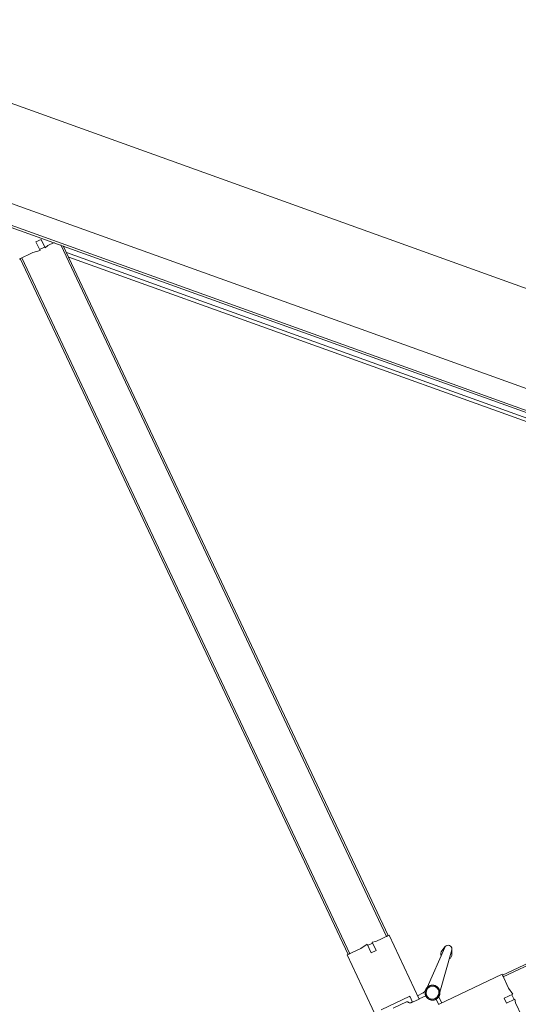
# Model space of a CAD drawing. Header units: inches. Extents: x 424 to 2043, y -237 to 445.
# Tile 10 of 256: x 533.173 to 533.71, y -89.685 to -88.624. Entities that reach past the tile are written whole.
import ezdxf

# ---------------------------------------------------------------- set-up
doc = ezdxf.new("R2010")
doc.units = ezdxf.units.IN
doc.header["$MEASUREMENT"] = 0
doc.layers.add('A-DOOR', color=31, linetype='Continuous', lineweight=9)

# ---------------------------------------------------------------- blocks, each defined once
blk = doc.blocks.new('5-panel_Bi-fold_external_door_10806 - Type 1-239811-زیرزمین')
at = {"layer": 'A-DOOR'}
for p, q in [((-1.4768, 0.6412), (-1.5305, 0.6949)), ((-1.5312, 0.6843), (-1.5553, 0.6603)), ((-1.5429, 0.6784), (-1.554, 0.6673)), ((-1.641, 0.6043), (-1.5873, 0.6581)), ((-1.5821, 0.6525), (-1.5875, 0.6579)), ((-1.5657, 0.6594), (-1.5713, 0.6539)), ((-1.5602, 0.6653), (-1.5659, 0.6596)), ((-1.5659, 0.6596), (-1.5121, 0.6058)), ((-1.5553, 0.6603), (-1.5602, 0.6653)), ((-1.5586, 0.6665), (-1.56, 0.6651)), ((-1.5901, 0.6552), (-1.5858, 0.651)), ((-1.5706, 0.6531), (-1.5708, 0.6533)), ((-1.5706, 0.6531), (-1.5708, 0.6533)), ((-1.5706, 0.6531), (-1.5708, 0.6533)), ((-1.5706, 0.6531), (-1.5708, 0.6533)), ((-1.5706, 0.6531), (-1.5708, 0.6533)), ((-1.5706, 0.6531), (-1.5708, 0.6533)), ((-1.5706, 0.6531), (-1.5708, 0.6533)), ((-1.5706, 0.6531), (-1.5708, 0.6533)), ((-1.5706, 0.6531), (-1.5708, 0.6533)), ((-1.5673, 0.6525), (-1.5631, 0.6568)), ((-1.6764, 0.6397), (-1.6652, 0.6285)), ((-1.5844, 0.645), (-1.5811, 0.598)), ((-1.5731, 0.598), (-1.5698, 0.645)), ((-1.4883, 0.6297), (-1.4768, 0.6412)), ((-1.4789, 0.6391), (-1.4775, 0.6405)), ((-1.4789, 0.6391), (-0.8926, 0.0527)), ((-1.4775, 0.6405), (-0.8912, 0.0542)), ((-1.6652, 0.6285), (-1.6632, 0.625)), ((-1.6632, 0.625), (-1.6561, 0.6321)), ((-1.6518, 0.6279), (-1.6592, 0.6205)), ((-1.6561, 0.6321), (-1.6518, 0.6279)), ((-1.5045, 0.6262), (-1.5003, 0.6304)), ((-1.4974, 0.6191), (-1.5045, 0.6262)), ((-1.5003, 0.6304), (-1.493, 0.6231)), ((-1.493, 0.6231), (-1.4883, 0.6297)), ((-1.6624, 0.6257), (-1.6582, 0.6215)), ((-1.6592, 0.6205), (-1.6526, 0.6159)), ((-1.6526, 0.6159), (-1.641, 0.6043)), ((-1.5121, 0.6058), (-1.501, 0.617)), ((-1.501, 0.617), (-1.4974, 0.6191)), ((-1.4982, 0.6198), (-1.4939, 0.6241)), ((-1.6432, 0.6065), (-2.2239, 0.0257)), ((-1.6417, 0.605), (-2.2211, 0.0257)), ((-1.6432, 0.6065), (-1.6417, 0.605)), ((-1.5114, 0.6066), (-1.51, 0.608)), ((-1.5114, 0.6066), (-0.9303, 0.0255)), ((-1.51, 0.608), (-0.9275, 0.0255)), ((-1.5827, 0.6023), (-1.5809, 0.597)), ((-1.5827, 0.6023), (-1.5811, 0.598)), ((-1.5809, 0.597), (-1.5827, 0.6023)), ((-1.5809, 0.597), (-1.581, 0.5974)), ((-1.5733, 0.597), (-1.5714, 0.6023)), ((-1.5714, 0.6023), (-1.5733, 0.597)), ((-1.5733, 0.597), (-1.5732, 0.5974)), ((-1.5714, 0.6023), (-1.5731, 0.598)), ((-0.8905, 0.0549), (-0.902, 0.0433)), ((-0.8912, 0.0542), (-0.8926, 0.0527)), ((-0.902, 0.0433), (-0.9086, 0.0387)), ((-0.94, 0.0351), (-2.2117, 0.0351)), ((-0.9126, 0.0342), (-0.9147, 0.0307)), ((-0.9055, 0.0271), (-0.9126, 0.0342)), ((-0.9076, 0.0377), (-0.9118, 0.0335)), ((-0.9086, 0.0387), (-0.9012, 0.0314)), ((2.581, 0.0259), (-2.331, 0.0259)), ((2.581, 0.0237), (-2.331, 0.0237)), ((-2.2157, 0.0311), (-0.936, 0.0311)), ((-0.9147, 0.0307), (-0.9199, 0.0255)), ((-0.9012, 0.0314), (-0.9055, 0.0271)), ((-2.331, 0.0016), (2.581, 0.0016)), ((-2.331, -0.1), (2.581, -0.1))]:
    blk.add_line(p, q, dxfattribs=at)
at = {"layer": 'A-DOOR', "flags": 128}
for points in [[(-1.5771, 0.6563), (-1.5774, 0.6563), (-1.5777, 0.6563), (-1.578, 0.6563), (-1.5784, 0.6562), (-1.5787, 0.6562), (-1.579, 0.6561), (-1.5793, 0.656), (-1.5796, 0.6559), (-1.5799, 0.6558), (-1.5802, 0.6557), (-1.5805, 0.6556), (-1.5808, 0.6554), (-1.5811, 0.6553), (-1.5813, 0.6551), (-1.5816, 0.6549), (-1.5819, 0.6548), (-1.5821, 0.6546), (-1.5824, 0.6544), (-1.5826, 0.6541), (-1.5828, 0.6539), (-1.583, 0.6537), (-1.5832, 0.6534), (-1.5834, 0.6532), (-1.5836, 0.6529), (-1.5838, 0.6527), (-1.584, 0.6524), (-1.5841, 0.6521), (-1.5843, 0.6518), (-1.5844, 0.6515), (-1.5845, 0.6512), (-1.5846, 0.6509), (-1.5847, 0.6506), (-1.5848, 0.6503), (-1.5849, 0.65), (-1.585, 0.6497), (-1.585, 0.6494), (-1.585, 0.6491), (-1.5851, 0.6487), (-1.5851, 0.6484), (-1.5851, 0.6481), (-1.5851, 0.6478), (-1.585, 0.6475), (-1.585, 0.6472), (-1.5849, 0.6468), (-1.5849, 0.6465), (-1.5848, 0.6462), (-1.5847, 0.6459), (-1.5846, 0.6456), (-1.5845, 0.6453), (-1.5844, 0.645), (-1.5842, 0.6447), (-1.5841, 0.6444), (-1.5839, 0.6442), (-1.5837, 0.6439), (-1.5836, 0.6436), (-1.5834, 0.6434), (-1.5832, 0.6431), (-1.5829, 0.6429), (-1.5827, 0.6427), (-1.5825, 0.6424), (-1.5822, 0.6422), (-1.582, 0.642), (-1.5817, 0.6418), (-1.5815, 0.6417), (-1.5812, 0.6415), (-1.5809, 0.6413), (-1.5806, 0.6412), (-1.5804, 0.641), (-1.5801, 0.6409), (-1.5798, 0.6408), (-1.5795, 0.6407), (-1.5792, 0.6406), (-1.5788, 0.6405), (-1.5785, 0.6405), (-1.5782, 0.6404), (-1.5779, 0.6404), (-1.5776, 0.6404), (-1.5773, 0.6403), (-1.5771, 0.6403)], [(-1.5845, 0.6512), (-1.5846, 0.6509), (-1.5847, 0.6506), (-1.5848, 0.6503), (-1.5849, 0.65), (-1.585, 0.6497), (-1.585, 0.6494), (-1.585, 0.6491), (-1.5851, 0.6487), (-1.5851, 0.6484), (-1.5851, 0.6481), (-1.5851, 0.6478), (-1.585, 0.6475), (-1.585, 0.6472), (-1.5849, 0.6468), (-1.5849, 0.6465), (-1.5848, 0.6462), (-1.5847, 0.6459), (-1.5846, 0.6456), (-1.5845, 0.6453)], [(-1.5845, 0.6512), (-1.5846, 0.6509), (-1.5847, 0.6506), (-1.5848, 0.6503), (-1.5849, 0.65), (-1.585, 0.6497), (-1.585, 0.6494), (-1.585, 0.6491), (-1.5851, 0.6487), (-1.5851, 0.6484), (-1.5851, 0.6481), (-1.5851, 0.6478), (-1.585, 0.6475), (-1.585, 0.6472), (-1.5849, 0.6468), (-1.5849, 0.6465), (-1.5848, 0.6462), (-1.5847, 0.6459), (-1.5846, 0.6456), (-1.5845, 0.6453)], [(-1.5845, 0.6512), (-1.5846, 0.6509), (-1.5847, 0.6506), (-1.5848, 0.6503), (-1.5849, 0.65), (-1.585, 0.6497), (-1.585, 0.6494), (-1.585, 0.6491), (-1.5851, 0.6487), (-1.5851, 0.6484), (-1.5851, 0.6481), (-1.5851, 0.6478), (-1.585, 0.6475), (-1.585, 0.6472), (-1.5849, 0.6468), (-1.5849, 0.6465), (-1.5848, 0.6462), (-1.5847, 0.6459), (-1.5846, 0.6456), (-1.5845, 0.6453)], [(-1.5845, 0.6512), (-1.5846, 0.6509), (-1.5847, 0.6506), (-1.5848, 0.6503), (-1.5849, 0.65), (-1.585, 0.6497), (-1.585, 0.6494), (-1.585, 0.6491), (-1.5851, 0.6487), (-1.5851, 0.6484), (-1.5851, 0.6481), (-1.5851, 0.6478), (-1.585, 0.6475), (-1.585, 0.6472), (-1.5849, 0.6468), (-1.5849, 0.6465), (-1.5848, 0.6462), (-1.5847, 0.6459), (-1.5846, 0.6456), (-1.5845, 0.6453)], [(-1.5845, 0.6512), (-1.5846, 0.6509), (-1.5847, 0.6506), (-1.5848, 0.6503), (-1.5849, 0.65), (-1.585, 0.6497), (-1.585, 0.6494), (-1.585, 0.6491), (-1.5851, 0.6487), (-1.5851, 0.6484), (-1.5851, 0.6481), (-1.5851, 0.6478), (-1.585, 0.6475), (-1.585, 0.6472), (-1.5849, 0.6468), (-1.5849, 0.6465), (-1.5848, 0.6462), (-1.5847, 0.6459), (-1.5846, 0.6456), (-1.5845, 0.6453)], [(-1.5845, 0.6512), (-1.5846, 0.6509), (-1.5847, 0.6506), (-1.5848, 0.6503), (-1.5849, 0.65), (-1.585, 0.6497), (-1.585, 0.6494), (-1.585, 0.6491), (-1.5851, 0.6487), (-1.5851, 0.6484), (-1.5851, 0.6481), (-1.5851, 0.6478), (-1.585, 0.6475), (-1.585, 0.6472), (-1.5849, 0.6468), (-1.5849, 0.6465), (-1.5848, 0.6462), (-1.5847, 0.6459), (-1.5846, 0.6456), (-1.5845, 0.6453), (-1.5844, 0.645), (-1.5842, 0.6447), (-1.5841, 0.6444), (-1.5839, 0.6442), (-1.5837, 0.6439), (-1.5836, 0.6436), (-1.5834, 0.6434), (-1.5832, 0.6431), (-1.5829, 0.6429), (-1.5827, 0.6427), (-1.5825, 0.6424), (-1.5822, 0.6422), (-1.582, 0.642), (-1.5817, 0.6418), (-1.5815, 0.6417), (-1.5812, 0.6415), (-1.5809, 0.6413), (-1.5806, 0.6412), (-1.5804, 0.641)], [(-1.5845, 0.6512), (-1.5846, 0.6509), (-1.5847, 0.6506), (-1.5848, 0.6503), (-1.5849, 0.65), (-1.585, 0.6497), (-1.585, 0.6494), (-1.585, 0.6491), (-1.5851, 0.6487), (-1.5851, 0.6484), (-1.5851, 0.6481), (-1.5851, 0.6478), (-1.585, 0.6475), (-1.585, 0.6472), (-1.5849, 0.6468), (-1.5849, 0.6465), (-1.5848, 0.6462), (-1.5847, 0.6459), (-1.5846, 0.6456), (-1.5845, 0.6453), (-1.5844, 0.645), (-1.5842, 0.6447), (-1.5841, 0.6444), (-1.5839, 0.6442), (-1.5837, 0.6439), (-1.5836, 0.6436), (-1.5834, 0.6434), (-1.5832, 0.6431), (-1.5829, 0.6429), (-1.5827, 0.6427), (-1.5825, 0.6424), (-1.5822, 0.6422), (-1.582, 0.642), (-1.5817, 0.6418), (-1.5815, 0.6417), (-1.5812, 0.6415), (-1.5809, 0.6413), (-1.5806, 0.6412), (-1.5804, 0.641)], [(-1.5845, 0.6512), (-1.5846, 0.6509), (-1.5847, 0.6506), (-1.5848, 0.6503), (-1.5849, 0.65), (-1.585, 0.6497), (-1.585, 0.6494), (-1.585, 0.6491), (-1.5851, 0.6487), (-1.5851, 0.6484), (-1.5851, 0.6481), (-1.5851, 0.6478), (-1.585, 0.6475), (-1.585, 0.6472), (-1.5849, 0.6468), (-1.5849, 0.6465), (-1.5848, 0.6462), (-1.5847, 0.6459), (-1.5846, 0.6456), (-1.5845, 0.6453), (-1.5844, 0.645), (-1.5842, 0.6447), (-1.5841, 0.6444), (-1.5839, 0.6442), (-1.5837, 0.6439), (-1.5836, 0.6436), (-1.5834, 0.6434), (-1.5832, 0.6431), (-1.5829, 0.6429), (-1.5827, 0.6427), (-1.5825, 0.6424), (-1.5822, 0.6422), (-1.582, 0.642), (-1.5817, 0.6418), (-1.5815, 0.6417), (-1.5812, 0.6415), (-1.5809, 0.6413), (-1.5806, 0.6412), (-1.5804, 0.641)], [(-1.5845, 0.6512), (-1.5846, 0.6509), (-1.5847, 0.6506), (-1.5848, 0.6503), (-1.5849, 0.65), (-1.585, 0.6497), (-1.585, 0.6494), (-1.585, 0.6491), (-1.5851, 0.6487), (-1.5851, 0.6484), (-1.5851, 0.6481), (-1.5851, 0.6478), (-1.585, 0.6475), (-1.585, 0.6472), (-1.5849, 0.6468), (-1.5849, 0.6465), (-1.5848, 0.6462), (-1.5847, 0.6459), (-1.5846, 0.6456), (-1.5845, 0.6453), (-1.5844, 0.645), (-1.5842, 0.6447), (-1.5841, 0.6444), (-1.5839, 0.6442), (-1.5837, 0.6439), (-1.5836, 0.6436), (-1.5834, 0.6434), (-1.5832, 0.6431), (-1.5829, 0.6429), (-1.5827, 0.6427), (-1.5825, 0.6424), (-1.5822, 0.6422), (-1.582, 0.642), (-1.5817, 0.6418), (-1.5815, 0.6417), (-1.5812, 0.6415), (-1.5809, 0.6413), (-1.5806, 0.6412), (-1.5804, 0.641)], [(-1.5845, 0.6512), (-1.5846, 0.6509), (-1.5847, 0.6506), (-1.5848, 0.6503), (-1.5849, 0.65), (-1.585, 0.6497), (-1.585, 0.6494), (-1.585, 0.6491), (-1.5851, 0.6487), (-1.5851, 0.6484), (-1.5851, 0.6481), (-1.5851, 0.6478), (-1.585, 0.6475), (-1.585, 0.6472), (-1.5849, 0.6468), (-1.5849, 0.6465), (-1.5848, 0.6462), (-1.5847, 0.6459), (-1.5846, 0.6456), (-1.5845, 0.6453)], [(-1.5845, 0.6512), (-1.5846, 0.6509), (-1.5847, 0.6506), (-1.5848, 0.6503), (-1.5849, 0.65), (-1.585, 0.6497), (-1.585, 0.6494), (-1.585, 0.6491), (-1.5851, 0.6487), (-1.5851, 0.6484), (-1.5851, 0.6481), (-1.5851, 0.6478), (-1.585, 0.6475), (-1.585, 0.6472), (-1.5849, 0.6468), (-1.5849, 0.6465), (-1.5848, 0.6462), (-1.5847, 0.6459), (-1.5846, 0.6456), (-1.5845, 0.6453)], [(-1.5845, 0.6512), (-1.5846, 0.6509), (-1.5847, 0.6506), (-1.5848, 0.6503), (-1.5849, 0.65), (-1.585, 0.6497), (-1.585, 0.6494), (-1.585, 0.6491), (-1.5851, 0.6487), (-1.5851, 0.6484), (-1.5851, 0.6481), (-1.5851, 0.6478), (-1.585, 0.6475), (-1.585, 0.6472), (-1.5849, 0.6468), (-1.5849, 0.6465), (-1.5848, 0.6462), (-1.5847, 0.6459), (-1.5846, 0.6456), (-1.5845, 0.6453)], [(-1.5845, 0.6512), (-1.5846, 0.6509), (-1.5847, 0.6506), (-1.5848, 0.6503), (-1.5849, 0.65), (-1.585, 0.6497), (-1.585, 0.6494), (-1.585, 0.6491), (-1.5851, 0.6487), (-1.5851, 0.6484), (-1.5851, 0.6481), (-1.5851, 0.6478), (-1.585, 0.6475), (-1.585, 0.6472), (-1.5849, 0.6468), (-1.5849, 0.6465), (-1.5848, 0.6462), (-1.5847, 0.6459), (-1.5846, 0.6456), (-1.5845, 0.6453)], [(-1.5774, 0.6563), (-1.5777, 0.6563), (-1.578, 0.6563), (-1.5784, 0.6562), (-1.5787, 0.6562), (-1.579, 0.6561), (-1.5793, 0.656), (-1.5796, 0.6559), (-1.5799, 0.6558), (-1.5802, 0.6557), (-1.5805, 0.6556), (-1.5808, 0.6554), (-1.5811, 0.6553), (-1.5813, 0.6551), (-1.5816, 0.6549), (-1.5819, 0.6548), (-1.5821, 0.6546), (-1.5824, 0.6544), (-1.5826, 0.6541), (-1.5828, 0.6539), (-1.583, 0.6537)], [(-1.5774, 0.6563), (-1.5777, 0.6563), (-1.578, 0.6563), (-1.5784, 0.6562), (-1.5787, 0.6562), (-1.579, 0.6561), (-1.5793, 0.656), (-1.5796, 0.6559), (-1.5799, 0.6558), (-1.5802, 0.6557), (-1.5805, 0.6556), (-1.5808, 0.6554), (-1.5811, 0.6553), (-1.5813, 0.6551), (-1.5816, 0.6549), (-1.5819, 0.6548), (-1.5821, 0.6546), (-1.5824, 0.6544), (-1.5826, 0.6541), (-1.5828, 0.6539), (-1.583, 0.6537)], [(-1.5774, 0.6563), (-1.5777, 0.6563), (-1.578, 0.6563), (-1.5784, 0.6562), (-1.5787, 0.6562), (-1.579, 0.6561), (-1.5793, 0.656), (-1.5796, 0.6559), (-1.5799, 0.6558), (-1.5802, 0.6557), (-1.5805, 0.6556), (-1.5808, 0.6554), (-1.5811, 0.6553), (-1.5813, 0.6551), (-1.5816, 0.6549), (-1.5819, 0.6548), (-1.5821, 0.6546), (-1.5824, 0.6544), (-1.5826, 0.6541), (-1.5828, 0.6539), (-1.583, 0.6537)], [(-1.5774, 0.6563), (-1.5777, 0.6563), (-1.578, 0.6563), (-1.5784, 0.6562), (-1.5787, 0.6562), (-1.579, 0.6561), (-1.5793, 0.656), (-1.5796, 0.6559), (-1.5799, 0.6558), (-1.5802, 0.6557), (-1.5805, 0.6556), (-1.5808, 0.6554), (-1.5811, 0.6553), (-1.5813, 0.6551), (-1.5816, 0.6549), (-1.5819, 0.6548), (-1.5821, 0.6546), (-1.5824, 0.6544), (-1.5826, 0.6541), (-1.5828, 0.6539), (-1.583, 0.6537)], [(-1.5774, 0.6563), (-1.5777, 0.6563), (-1.578, 0.6563), (-1.5784, 0.6562), (-1.5787, 0.6562), (-1.579, 0.6561), (-1.5793, 0.656), (-1.5796, 0.6559), (-1.5799, 0.6558), (-1.5802, 0.6557), (-1.5805, 0.6556), (-1.5808, 0.6554), (-1.5811, 0.6553), (-1.5813, 0.6551), (-1.5816, 0.6549), (-1.5819, 0.6548), (-1.5821, 0.6546), (-1.5824, 0.6544), (-1.5826, 0.6541), (-1.5828, 0.6539), (-1.583, 0.6537)], [(-1.5771, 0.6563), (-1.5774, 0.6563), (-1.5777, 0.6563), (-1.578, 0.6563), (-1.5784, 0.6562), (-1.5787, 0.6562), (-1.579, 0.6561), (-1.5793, 0.656), (-1.5796, 0.6559), (-1.5799, 0.6558), (-1.5802, 0.6557), (-1.5805, 0.6556), (-1.5808, 0.6554), (-1.5811, 0.6553), (-1.5813, 0.6551), (-1.5816, 0.6549), (-1.5819, 0.6548), (-1.5821, 0.6546), (-1.5824, 0.6544), (-1.5826, 0.6541), (-1.5828, 0.6539), (-1.583, 0.6537)], [(-1.5771, 0.6563), (-1.5774, 0.6563), (-1.5777, 0.6563), (-1.578, 0.6563), (-1.5784, 0.6562), (-1.5787, 0.6562), (-1.579, 0.6561), (-1.5793, 0.656), (-1.5796, 0.6559), (-1.5799, 0.6558), (-1.5802, 0.6557), (-1.5805, 0.6556), (-1.5808, 0.6554), (-1.5811, 0.6553), (-1.5813, 0.6551), (-1.5816, 0.6549), (-1.5819, 0.6548), (-1.5821, 0.6546), (-1.5824, 0.6544), (-1.5826, 0.6541), (-1.5828, 0.6539), (-1.583, 0.6537)], [(-1.5771, 0.6563), (-1.5774, 0.6563), (-1.5777, 0.6563), (-1.578, 0.6563), (-1.5784, 0.6562), (-1.5787, 0.6562), (-1.579, 0.6561), (-1.5793, 0.656), (-1.5796, 0.6559), (-1.5799, 0.6558), (-1.5802, 0.6557), (-1.5805, 0.6556), (-1.5808, 0.6554), (-1.5811, 0.6553), (-1.5813, 0.6551), (-1.5816, 0.6549), (-1.5819, 0.6548), (-1.5821, 0.6546), (-1.5824, 0.6544), (-1.5826, 0.6541), (-1.5828, 0.6539), (-1.583, 0.6537)], [(-1.5771, 0.6563), (-1.5774, 0.6563), (-1.5777, 0.6563), (-1.578, 0.6563), (-1.5784, 0.6562), (-1.5787, 0.6562), (-1.579, 0.6561), (-1.5793, 0.656), (-1.5796, 0.6559), (-1.5799, 0.6558), (-1.5802, 0.6557), (-1.5805, 0.6556), (-1.5808, 0.6554), (-1.5811, 0.6553), (-1.5813, 0.6551), (-1.5816, 0.6549), (-1.5819, 0.6548), (-1.5821, 0.6546), (-1.5824, 0.6544), (-1.5826, 0.6541), (-1.5828, 0.6539), (-1.583, 0.6537)], [(-1.5774, 0.6563), (-1.5777, 0.6563), (-1.578, 0.6563), (-1.5784, 0.6562), (-1.5787, 0.6562), (-1.579, 0.6561), (-1.5793, 0.656), (-1.5796, 0.6559), (-1.5799, 0.6558), (-1.5802, 0.6557), (-1.5805, 0.6556), (-1.5808, 0.6554), (-1.5811, 0.6553), (-1.5813, 0.6551), (-1.5816, 0.6549), (-1.5819, 0.6548), (-1.5821, 0.6546), (-1.5824, 0.6544), (-1.5826, 0.6541), (-1.5828, 0.6539), (-1.583, 0.6537)], [(-1.5774, 0.6563), (-1.5777, 0.6563), (-1.578, 0.6563), (-1.5784, 0.6562), (-1.5787, 0.6562), (-1.579, 0.6561), (-1.5793, 0.656), (-1.5796, 0.6559), (-1.5799, 0.6558), (-1.5802, 0.6557), (-1.5805, 0.6556), (-1.5808, 0.6554), (-1.5811, 0.6553), (-1.5813, 0.6551), (-1.5816, 0.6549), (-1.5819, 0.6548), (-1.5821, 0.6546), (-1.5824, 0.6544), (-1.5826, 0.6541), (-1.5828, 0.6539), (-1.583, 0.6537)], [(-1.5774, 0.6563), (-1.5777, 0.6563), (-1.578, 0.6563), (-1.5784, 0.6562), (-1.5787, 0.6562), (-1.579, 0.6561), (-1.5793, 0.656), (-1.5796, 0.6559), (-1.5799, 0.6558), (-1.5802, 0.6557), (-1.5805, 0.6556), (-1.5808, 0.6554), (-1.5811, 0.6553), (-1.5813, 0.6551), (-1.5816, 0.6549), (-1.5819, 0.6548), (-1.5821, 0.6546), (-1.5824, 0.6544), (-1.5826, 0.6541), (-1.5828, 0.6539), (-1.583, 0.6537)], [(-1.5774, 0.6563), (-1.5777, 0.6563), (-1.578, 0.6563), (-1.5784, 0.6562), (-1.5787, 0.6562), (-1.579, 0.6561), (-1.5793, 0.656), (-1.5796, 0.6559), (-1.5799, 0.6558), (-1.5802, 0.6557), (-1.5805, 0.6556), (-1.5808, 0.6554), (-1.5811, 0.6553), (-1.5813, 0.6551), (-1.5816, 0.6549), (-1.5819, 0.6548), (-1.5821, 0.6546), (-1.5824, 0.6544), (-1.5826, 0.6541), (-1.5828, 0.6539), (-1.583, 0.6537)], [(-1.5712, 0.6538), (-1.5714, 0.654), (-1.5717, 0.6542), (-1.5719, 0.6545), (-1.5722, 0.6547), (-1.5724, 0.6548), (-1.5727, 0.655), (-1.573, 0.6552), (-1.5732, 0.6554), (-1.5735, 0.6555), (-1.5738, 0.6556), (-1.5741, 0.6558), (-1.5744, 0.6559), (-1.5747, 0.656), (-1.575, 0.6561), (-1.5753, 0.6561), (-1.5756, 0.6562), (-1.576, 0.6563), (-1.5763, 0.6563), (-1.5766, 0.6563), (-1.5769, 0.6563), (-1.5771, 0.6563)], [(-1.5771, 0.6403), (-1.5768, 0.6403), (-1.5764, 0.6404), (-1.5761, 0.6404), (-1.5758, 0.6404), (-1.5755, 0.6405), (-1.5752, 0.6406), (-1.5749, 0.6407), (-1.5746, 0.6407), (-1.5743, 0.6409), (-1.574, 0.641), (-1.5737, 0.6411), (-1.5734, 0.6412), (-1.5731, 0.6414), (-1.5728, 0.6416), (-1.5726, 0.6417), (-1.5723, 0.6419), (-1.5721, 0.6421), (-1.5718, 0.6423), (-1.5716, 0.6425), (-1.5713, 0.6428), (-1.5711, 0.643), (-1.5709, 0.6432), (-1.5707, 0.6435), (-1.5705, 0.6438), (-1.5704, 0.644), (-1.5702, 0.6443), (-1.57, 0.6446), (-1.5699, 0.6449), (-1.5697, 0.6451), (-1.5696, 0.6454), (-1.5695, 0.6457), (-1.5694, 0.646), (-1.5693, 0.6464), (-1.5693, 0.6467), (-1.5692, 0.647), (-1.5692, 0.6473), (-1.5691, 0.6476), (-1.5691, 0.6479), (-1.5691, 0.6483), (-1.5691, 0.6486), (-1.5691, 0.6489), (-1.5691, 0.6492), (-1.5692, 0.6495), (-1.5692, 0.6498), (-1.5693, 0.6502), (-1.5694, 0.6505), (-1.5695, 0.6508), (-1.5696, 0.6511), (-1.5697, 0.6514), (-1.5698, 0.6517), (-1.5699, 0.652), (-1.5701, 0.6522), (-1.5703, 0.6525), (-1.5704, 0.6528), (-1.5706, 0.6531), (-1.5708, 0.6533), (-1.571, 0.6536), (-1.5712, 0.6538), (-1.5714, 0.654), (-1.5717, 0.6542), (-1.5719, 0.6545), (-1.5722, 0.6547), (-1.5724, 0.6548), (-1.5727, 0.655), (-1.573, 0.6552), (-1.5732, 0.6554), (-1.5735, 0.6555), (-1.5738, 0.6556), (-1.5741, 0.6558), (-1.5744, 0.6559), (-1.5747, 0.656), (-1.575, 0.6561), (-1.5753, 0.6561), (-1.5756, 0.6562), (-1.576, 0.6563), (-1.5763, 0.6563), (-1.5766, 0.6563), (-1.5769, 0.6563), (-1.5771, 0.6563)], [(-1.5712, 0.6538), (-1.5714, 0.654), (-1.5717, 0.6542), (-1.5719, 0.6545), (-1.5722, 0.6547), (-1.5724, 0.6548), (-1.5727, 0.655), (-1.573, 0.6552), (-1.5732, 0.6554), (-1.5735, 0.6555), (-1.5738, 0.6556), (-1.5741, 0.6558), (-1.5744, 0.6559), (-1.5747, 0.656), (-1.575, 0.6561), (-1.5753, 0.6561), (-1.5756, 0.6562), (-1.576, 0.6563), (-1.5763, 0.6563), (-1.5766, 0.6563), (-1.5769, 0.6563), (-1.5771, 0.6563)], [(-1.5712, 0.6538), (-1.5714, 0.654), (-1.5717, 0.6542), (-1.5719, 0.6545), (-1.5722, 0.6547), (-1.5724, 0.6548), (-1.5727, 0.655), (-1.573, 0.6552), (-1.5732, 0.6554), (-1.5735, 0.6555), (-1.5738, 0.6556), (-1.5741, 0.6558), (-1.5744, 0.6559), (-1.5747, 0.656), (-1.575, 0.6561), (-1.5753, 0.6561), (-1.5756, 0.6562), (-1.576, 0.6563), (-1.5763, 0.6563), (-1.5766, 0.6563), (-1.5769, 0.6563), (-1.5771, 0.6563)], [(-1.5712, 0.6538), (-1.5714, 0.654), (-1.5717, 0.6542), (-1.5719, 0.6545), (-1.5722, 0.6547), (-1.5724, 0.6548), (-1.5727, 0.655), (-1.573, 0.6552), (-1.5732, 0.6554), (-1.5735, 0.6555), (-1.5738, 0.6556), (-1.5741, 0.6558), (-1.5744, 0.6559), (-1.5747, 0.656), (-1.575, 0.6561), (-1.5753, 0.6561), (-1.5756, 0.6562), (-1.576, 0.6563), (-1.5763, 0.6563), (-1.5766, 0.6563), (-1.5769, 0.6563), (-1.5771, 0.6563)], [(-1.5771, 0.6403), (-1.5768, 0.6403), (-1.5764, 0.6404), (-1.5761, 0.6404), (-1.5758, 0.6404), (-1.5755, 0.6405), (-1.5752, 0.6406), (-1.5749, 0.6407), (-1.5746, 0.6407), (-1.5743, 0.6409), (-1.574, 0.641), (-1.5737, 0.6411), (-1.5734, 0.6412), (-1.5731, 0.6414), (-1.5728, 0.6416), (-1.5726, 0.6417), (-1.5723, 0.6419), (-1.5721, 0.6421), (-1.5718, 0.6423), (-1.5716, 0.6425), (-1.5713, 0.6428), (-1.5711, 0.643), (-1.5709, 0.6432), (-1.5707, 0.6435), (-1.5705, 0.6438), (-1.5704, 0.644), (-1.5702, 0.6443), (-1.57, 0.6446), (-1.5699, 0.6449), (-1.5697, 0.6451), (-1.5696, 0.6454), (-1.5695, 0.6457), (-1.5694, 0.646), (-1.5693, 0.6464), (-1.5693, 0.6467), (-1.5692, 0.647), (-1.5692, 0.6473), (-1.5691, 0.6476), (-1.5691, 0.6479), (-1.5691, 0.6483), (-1.5691, 0.6486), (-1.5691, 0.6489), (-1.5691, 0.6492), (-1.5692, 0.6495), (-1.5692, 0.6498), (-1.5693, 0.6502), (-1.5694, 0.6505), (-1.5695, 0.6508), (-1.5696, 0.6511), (-1.5697, 0.6514), (-1.5698, 0.6517), (-1.5699, 0.652), (-1.5701, 0.6522), (-1.5703, 0.6525), (-1.5704, 0.6528), (-1.5706, 0.6531), (-1.5708, 0.6533)], [(-1.5771, 0.6403), (-1.5768, 0.6403), (-1.5764, 0.6404), (-1.5761, 0.6404), (-1.5758, 0.6404), (-1.5755, 0.6405), (-1.5752, 0.6406), (-1.5749, 0.6407), (-1.5746, 0.6407), (-1.5743, 0.6409), (-1.574, 0.641), (-1.5737, 0.6411), (-1.5734, 0.6412), (-1.5731, 0.6414), (-1.5728, 0.6416), (-1.5726, 0.6417), (-1.5723, 0.6419), (-1.5721, 0.6421), (-1.5718, 0.6423), (-1.5716, 0.6425), (-1.5713, 0.6428), (-1.5711, 0.643), (-1.5709, 0.6432), (-1.5707, 0.6435), (-1.5705, 0.6438), (-1.5704, 0.644), (-1.5702, 0.6443), (-1.57, 0.6446), (-1.5699, 0.6449), (-1.5697, 0.6451), (-1.5696, 0.6454), (-1.5695, 0.6457), (-1.5694, 0.646), (-1.5693, 0.6464), (-1.5693, 0.6467), (-1.5692, 0.647), (-1.5692, 0.6473), (-1.5691, 0.6476), (-1.5691, 0.6479), (-1.5691, 0.6483), (-1.5691, 0.6486), (-1.5691, 0.6489), (-1.5691, 0.6492), (-1.5692, 0.6495), (-1.5692, 0.6498), (-1.5693, 0.6502), (-1.5694, 0.6505), (-1.5695, 0.6508), (-1.5696, 0.6511), (-1.5697, 0.6514), (-1.5698, 0.6517), (-1.5699, 0.652), (-1.5701, 0.6522), (-1.5703, 0.6525), (-1.5704, 0.6528), (-1.5706, 0.6531), (-1.5708, 0.6533)], [(-1.5771, 0.6403), (-1.5768, 0.6403), (-1.5764, 0.6404), (-1.5761, 0.6404), (-1.5758, 0.6404), (-1.5755, 0.6405), (-1.5752, 0.6406), (-1.5749, 0.6407), (-1.5746, 0.6407), (-1.5743, 0.6409), (-1.574, 0.641), (-1.5737, 0.6411), (-1.5734, 0.6412), (-1.5731, 0.6414), (-1.5728, 0.6416), (-1.5726, 0.6417), (-1.5723, 0.6419), (-1.5721, 0.6421), (-1.5718, 0.6423), (-1.5716, 0.6425), (-1.5713, 0.6428), (-1.5711, 0.643), (-1.5709, 0.6432), (-1.5707, 0.6435), (-1.5705, 0.6438), (-1.5704, 0.644), (-1.5702, 0.6443), (-1.57, 0.6446), (-1.5699, 0.6449), (-1.5697, 0.6451), (-1.5696, 0.6454), (-1.5695, 0.6457), (-1.5694, 0.646), (-1.5693, 0.6464), (-1.5693, 0.6467), (-1.5692, 0.647), (-1.5692, 0.6473), (-1.5691, 0.6476), (-1.5691, 0.6479), (-1.5691, 0.6483), (-1.5691, 0.6486), (-1.5691, 0.6489), (-1.5691, 0.6492), (-1.5692, 0.6495), (-1.5692, 0.6498), (-1.5693, 0.6502), (-1.5694, 0.6505), (-1.5695, 0.6508), (-1.5696, 0.6511), (-1.5697, 0.6514), (-1.5698, 0.6517), (-1.5699, 0.652), (-1.5701, 0.6522), (-1.5703, 0.6525), (-1.5704, 0.6528), (-1.5706, 0.6531), (-1.5708, 0.6533)], [(-1.5771, 0.6403), (-1.5768, 0.6403), (-1.5764, 0.6404), (-1.5761, 0.6404), (-1.5758, 0.6404), (-1.5755, 0.6405), (-1.5752, 0.6406), (-1.5749, 0.6407), (-1.5746, 0.6407), (-1.5743, 0.6409), (-1.574, 0.641), (-1.5737, 0.6411), (-1.5734, 0.6412), (-1.5731, 0.6414), (-1.5728, 0.6416), (-1.5726, 0.6417), (-1.5723, 0.6419), (-1.5721, 0.6421), (-1.5718, 0.6423), (-1.5716, 0.6425), (-1.5713, 0.6428), (-1.5711, 0.643), (-1.5709, 0.6432), (-1.5707, 0.6435), (-1.5705, 0.6438), (-1.5704, 0.644), (-1.5702, 0.6443), (-1.57, 0.6446), (-1.5699, 0.6449), (-1.5697, 0.6451), (-1.5696, 0.6454), (-1.5695, 0.6457), (-1.5694, 0.646), (-1.5693, 0.6464), (-1.5693, 0.6467), (-1.5692, 0.647), (-1.5692, 0.6473), (-1.5691, 0.6476), (-1.5691, 0.6479), (-1.5691, 0.6483), (-1.5691, 0.6486), (-1.5691, 0.6489), (-1.5691, 0.6492), (-1.5692, 0.6495), (-1.5692, 0.6498), (-1.5693, 0.6502), (-1.5694, 0.6505), (-1.5695, 0.6508), (-1.5696, 0.6511), (-1.5697, 0.6514), (-1.5698, 0.6517), (-1.5699, 0.652), (-1.5701, 0.6522), (-1.5703, 0.6525), (-1.5704, 0.6528), (-1.5706, 0.6531), (-1.5708, 0.6533)], [(-1.5741, 0.6558), (-1.5744, 0.6559), (-1.5747, 0.656), (-1.575, 0.6561), (-1.5753, 0.6561), (-1.5756, 0.6562), (-1.576, 0.6563), (-1.5763, 0.6563), (-1.5766, 0.6563)], [(-1.5741, 0.6558), (-1.5744, 0.6559), (-1.5747, 0.656), (-1.575, 0.6561), (-1.5753, 0.6561), (-1.5756, 0.6562), (-1.576, 0.6563), (-1.5763, 0.6563), (-1.5766, 0.6563)], [(-1.5741, 0.6558), (-1.5744, 0.6559), (-1.5747, 0.656), (-1.575, 0.6561), (-1.5753, 0.6561), (-1.5756, 0.6562), (-1.576, 0.6563), (-1.5763, 0.6563), (-1.5766, 0.6563)], [(-1.5741, 0.6558), (-1.5744, 0.6559), (-1.5747, 0.656), (-1.575, 0.6561), (-1.5753, 0.6561), (-1.5756, 0.6562), (-1.576, 0.6563), (-1.5763, 0.6563), (-1.5766, 0.6563)], [(-1.5741, 0.6558), (-1.5744, 0.6559), (-1.5747, 0.656), (-1.575, 0.6561), (-1.5753, 0.6561), (-1.5756, 0.6562), (-1.576, 0.6563), (-1.5763, 0.6563), (-1.5766, 0.6563)], [(-1.5741, 0.6558), (-1.5744, 0.6559), (-1.5747, 0.656), (-1.575, 0.6561), (-1.5753, 0.6561), (-1.5756, 0.6562), (-1.576, 0.6563), (-1.5763, 0.6563), (-1.5766, 0.6563)], [(-1.5741, 0.6558), (-1.5744, 0.6559), (-1.5747, 0.656), (-1.575, 0.6561), (-1.5753, 0.6561), (-1.5756, 0.6562), (-1.576, 0.6563), (-1.5763, 0.6563), (-1.5766, 0.6563)], [(-1.5741, 0.6558), (-1.5744, 0.6559), (-1.5747, 0.656), (-1.575, 0.6561), (-1.5753, 0.6561), (-1.5756, 0.6562), (-1.576, 0.6563), (-1.5763, 0.6563), (-1.5766, 0.6563)], [(-1.5741, 0.6558), (-1.5744, 0.6559), (-1.5747, 0.656), (-1.575, 0.6561), (-1.5753, 0.6561), (-1.5756, 0.6562), (-1.576, 0.6563), (-1.5763, 0.6563), (-1.5766, 0.6563)], [(-1.5712, 0.6538), (-1.5714, 0.654), (-1.5717, 0.6542), (-1.5719, 0.6545), (-1.5722, 0.6547), (-1.5724, 0.6548), (-1.5727, 0.655), (-1.573, 0.6552), (-1.5732, 0.6554), (-1.5735, 0.6555), (-1.5738, 0.6556)], [(-1.5712, 0.6538), (-1.5714, 0.654), (-1.5717, 0.6542), (-1.5719, 0.6545), (-1.5722, 0.6547), (-1.5724, 0.6548), (-1.5727, 0.655), (-1.573, 0.6552), (-1.5732, 0.6554), (-1.5735, 0.6555), (-1.5738, 0.6556)], [(-1.5712, 0.6538), (-1.5714, 0.654), (-1.5717, 0.6542), (-1.5719, 0.6545), (-1.5722, 0.6547), (-1.5724, 0.6548), (-1.5727, 0.655), (-1.573, 0.6552), (-1.5732, 0.6554), (-1.5735, 0.6555), (-1.5738, 0.6556)], [(-1.5712, 0.6538), (-1.5714, 0.654), (-1.5717, 0.6542), (-1.5719, 0.6545), (-1.5722, 0.6547), (-1.5724, 0.6548), (-1.5727, 0.655), (-1.573, 0.6552), (-1.5732, 0.6554), (-1.5735, 0.6555), (-1.5738, 0.6556)], [(-1.5712, 0.6538), (-1.5714, 0.654), (-1.5717, 0.6542), (-1.5719, 0.6545), (-1.5722, 0.6547), (-1.5724, 0.6548), (-1.5727, 0.655), (-1.573, 0.6552), (-1.5732, 0.6554), (-1.5735, 0.6555), (-1.5738, 0.6556)], [(-1.5712, 0.6538), (-1.5714, 0.654), (-1.5717, 0.6542), (-1.5719, 0.6545), (-1.5722, 0.6547), (-1.5724, 0.6548), (-1.5727, 0.655), (-1.573, 0.6552), (-1.5732, 0.6554), (-1.5735, 0.6555), (-1.5738, 0.6556)], [(-1.5712, 0.6538), (-1.5714, 0.654), (-1.5717, 0.6542), (-1.5719, 0.6545), (-1.5722, 0.6547), (-1.5724, 0.6548), (-1.5727, 0.655), (-1.573, 0.6552), (-1.5732, 0.6554), (-1.5735, 0.6555), (-1.5738, 0.6556)], [(-1.5712, 0.6538), (-1.5714, 0.654), (-1.5717, 0.6542), (-1.5719, 0.6545), (-1.5722, 0.6547), (-1.5724, 0.6548), (-1.5727, 0.655), (-1.573, 0.6552), (-1.5732, 0.6554), (-1.5735, 0.6555), (-1.5738, 0.6556)], [(-1.5712, 0.6538), (-1.5714, 0.654), (-1.5717, 0.6542), (-1.5719, 0.6545), (-1.5722, 0.6547), (-1.5724, 0.6548), (-1.5727, 0.655), (-1.573, 0.6552), (-1.5732, 0.6554), (-1.5735, 0.6555), (-1.5738, 0.6556)], [(-1.5696, 0.6454), (-1.5695, 0.6457), (-1.5694, 0.646), (-1.5693, 0.6464), (-1.5693, 0.6467), (-1.5692, 0.647), (-1.5692, 0.6473), (-1.5691, 0.6476), (-1.5691, 0.6479), (-1.5691, 0.6483), (-1.5691, 0.6486), (-1.5691, 0.6489), (-1.5691, 0.6492), (-1.5692, 0.6495), (-1.5692, 0.6498), (-1.5693, 0.6502), (-1.5694, 0.6505), (-1.5695, 0.6508), (-1.5696, 0.6511), (-1.5697, 0.6514), (-1.5698, 0.6517), (-1.5699, 0.652), (-1.5701, 0.6522), (-1.5703, 0.6525)], [(-1.5696, 0.6454), (-1.5695, 0.6457), (-1.5694, 0.646), (-1.5693, 0.6464), (-1.5693, 0.6467), (-1.5692, 0.647), (-1.5692, 0.6473), (-1.5691, 0.6476), (-1.5691, 0.6479), (-1.5691, 0.6483), (-1.5691, 0.6486), (-1.5691, 0.6489), (-1.5691, 0.6492), (-1.5692, 0.6495), (-1.5692, 0.6498), (-1.5693, 0.6502), (-1.5694, 0.6505), (-1.5695, 0.6508), (-1.5696, 0.6511), (-1.5697, 0.6514), (-1.5698, 0.6517), (-1.5699, 0.652)], [(-1.5696, 0.6454), (-1.5695, 0.6457), (-1.5694, 0.646), (-1.5693, 0.6464), (-1.5693, 0.6467), (-1.5692, 0.647), (-1.5692, 0.6473), (-1.5691, 0.6476), (-1.5691, 0.6479), (-1.5691, 0.6483), (-1.5691, 0.6486), (-1.5691, 0.6489), (-1.5691, 0.6492), (-1.5692, 0.6495), (-1.5692, 0.6498), (-1.5693, 0.6502), (-1.5694, 0.6505), (-1.5695, 0.6508), (-1.5696, 0.6511), (-1.5697, 0.6514), (-1.5698, 0.6517), (-1.5699, 0.652)], [(-1.5696, 0.6454), (-1.5695, 0.6457), (-1.5694, 0.646), (-1.5693, 0.6464), (-1.5693, 0.6467), (-1.5692, 0.647), (-1.5692, 0.6473), (-1.5691, 0.6476), (-1.5691, 0.6479), (-1.5691, 0.6483), (-1.5691, 0.6486), (-1.5691, 0.6489), (-1.5691, 0.6492), (-1.5692, 0.6495), (-1.5692, 0.6498), (-1.5693, 0.6502), (-1.5694, 0.6505), (-1.5695, 0.6508), (-1.5696, 0.6511), (-1.5697, 0.6514), (-1.5698, 0.6517), (-1.5699, 0.652)], [(-1.5696, 0.6454), (-1.5695, 0.6457), (-1.5694, 0.646), (-1.5693, 0.6464), (-1.5693, 0.6467), (-1.5692, 0.647), (-1.5692, 0.6473), (-1.5691, 0.6476), (-1.5691, 0.6479), (-1.5691, 0.6483), (-1.5691, 0.6486), (-1.5691, 0.6489), (-1.5691, 0.6492), (-1.5692, 0.6495), (-1.5692, 0.6498), (-1.5693, 0.6502), (-1.5694, 0.6505), (-1.5695, 0.6508), (-1.5696, 0.6511), (-1.5697, 0.6514), (-1.5698, 0.6517), (-1.5699, 0.652)], [(-1.5696, 0.6454), (-1.5695, 0.6457), (-1.5694, 0.646), (-1.5693, 0.6464), (-1.5693, 0.6467), (-1.5692, 0.647), (-1.5692, 0.6473), (-1.5691, 0.6476), (-1.5691, 0.6479), (-1.5691, 0.6483), (-1.5691, 0.6486), (-1.5691, 0.6489), (-1.5691, 0.6492), (-1.5692, 0.6495), (-1.5692, 0.6498), (-1.5693, 0.6502), (-1.5694, 0.6505), (-1.5695, 0.6508), (-1.5696, 0.6511), (-1.5697, 0.6514), (-1.5698, 0.6517), (-1.5699, 0.652)], [(-1.5696, 0.6454), (-1.5695, 0.6457), (-1.5694, 0.646), (-1.5693, 0.6464), (-1.5693, 0.6467), (-1.5692, 0.647), (-1.5692, 0.6473), (-1.5691, 0.6476), (-1.5691, 0.6479), (-1.5691, 0.6483), (-1.5691, 0.6486), (-1.5691, 0.6489), (-1.5691, 0.6492), (-1.5692, 0.6495), (-1.5692, 0.6498), (-1.5693, 0.6502), (-1.5694, 0.6505), (-1.5695, 0.6508), (-1.5696, 0.6511), (-1.5697, 0.6514), (-1.5698, 0.6517), (-1.5699, 0.652)], [(-1.5696, 0.6454), (-1.5695, 0.6457), (-1.5694, 0.646), (-1.5693, 0.6464), (-1.5693, 0.6467), (-1.5692, 0.647), (-1.5692, 0.6473), (-1.5691, 0.6476), (-1.5691, 0.6479), (-1.5691, 0.6483), (-1.5691, 0.6486), (-1.5691, 0.6489), (-1.5691, 0.6492), (-1.5692, 0.6495), (-1.5692, 0.6498), (-1.5693, 0.6502), (-1.5694, 0.6505), (-1.5695, 0.6508), (-1.5696, 0.6511), (-1.5697, 0.6514), (-1.5698, 0.6517), (-1.5699, 0.652)], [(-1.5696, 0.6454), (-1.5695, 0.6457), (-1.5694, 0.646), (-1.5693, 0.6464), (-1.5693, 0.6467), (-1.5692, 0.647), (-1.5692, 0.6473), (-1.5691, 0.6476), (-1.5691, 0.6479), (-1.5691, 0.6483), (-1.5691, 0.6486), (-1.5691, 0.6489), (-1.5691, 0.6492), (-1.5692, 0.6495), (-1.5692, 0.6498), (-1.5693, 0.6502), (-1.5694, 0.6505), (-1.5695, 0.6508), (-1.5696, 0.6511), (-1.5697, 0.6514), (-1.5698, 0.6517), (-1.5699, 0.652)], [(-1.5801, 0.6409), (-1.5798, 0.6408), (-1.5795, 0.6407), (-1.5792, 0.6406), (-1.5788, 0.6405), (-1.5785, 0.6405), (-1.5782, 0.6404), (-1.5779, 0.6404), (-1.5776, 0.6404), (-1.5773, 0.6403), (-1.5771, 0.6403)], [(-1.5801, 0.6409), (-1.5798, 0.6408), (-1.5795, 0.6407), (-1.5792, 0.6406), (-1.5788, 0.6405), (-1.5785, 0.6405), (-1.5782, 0.6404), (-1.5779, 0.6404), (-1.5776, 0.6404), (-1.5773, 0.6403), (-1.5771, 0.6403)], [(-1.5801, 0.6409), (-1.5798, 0.6408), (-1.5795, 0.6407), (-1.5792, 0.6406), (-1.5788, 0.6405), (-1.5785, 0.6405), (-1.5782, 0.6404), (-1.5779, 0.6404), (-1.5776, 0.6404), (-1.5773, 0.6403), (-1.5771, 0.6403)], [(-1.5801, 0.6409), (-1.5798, 0.6408), (-1.5795, 0.6407), (-1.5792, 0.6406), (-1.5788, 0.6405), (-1.5785, 0.6405), (-1.5782, 0.6404), (-1.5779, 0.6404), (-1.5776, 0.6404), (-1.5773, 0.6403), (-1.5771, 0.6403)]]:
    blk.add_lwpolyline(points, dxfattribs=at)
at = {"layer": 'A-DOOR'}
for centre, radius, start, end in [((-1.5572, 0.6651), 0.002, 63.21, 135), ((-1.5572, 0.6651), 0.002, 91.926, 135), ((-1.5572, 0.6651), 0.002, 91.926, 135), ((-1.5554, 0.6687), 0.002, 243.21, 315), ((-1.5554, 0.6687), 0.002, 243.21, 300.642), ((-1.5554, 0.6687), 0.002, 243.21, 300.642), ((-1.5553, 0.6617), 0.001, 255, 300), ((-1.5553, 0.6617), 0.001, 255, 300), ((-1.5553, 0.6617), 0.001, 255, 300), ((-1.5901, 0.6467), 0.00601, 0.5847, 45), ((-1.5901, 0.6467), 0.00601, 15.3898, 45), ((-1.5901, 0.6467), 0.00601, 15.3898, 45), ((-1.5771, 0.6483), 0.00801, 154.9112, 204.3781), ((-1.5771, 0.6483), 0.008, 155.5174, 241.5911), ((-1.5771, 0.6483), 0.008, 155.5174, 167.5738), ((-1.5771, 0.6483), 0.007, 90, 270), ((-1.5771, 0.6483), 0.007, 150, 210), ((-1.5771, 0.6483), 0.007, 150, 210), ((-1.5771, 0.6483), 0.007, 150, 210), ((-1.5771, 0.6483), 0.007, 150, 210), ((-1.5761, 0.6469), 0.00801, 151.3888, 180.5847), ((-1.5771, 0.6483), 0.00801, 117.8469, 138.6428), ((-1.5771, 0.6483), 0.008, 118.4089, 138.5191), ((-1.5771, 0.6483), 0.00801, 73.9595, 106.0405), ((-1.5771, 0.6483), 0.008, 90, 105.2946), ((-1.5771, 0.6483), 0.008, 74.7054, 90), ((-1.5771, 0.6483), 0.007, 270, 90), ((-1.5771, 0.6483), 0.00801, 335.6219, 62.1531), ((-1.5771, 0.6483), 0.008, 298.4089, 61.5911), ((-1.5771, 0.6484), 0.00801, 359.4153, 43.2092), ((-1.5771, 0.6484), 0.00801, 359.4153, 43.2092), ((-1.5771, 0.6484), 0.00801, 359.4153, 43.2092), ((-1.5771, 0.6483), 0.007, 330, 30), ((-1.5771, 0.6483), 0.007, 330, 30), ((-1.5771, 0.6483), 0.007, 330, 30), ((-1.5771, 0.6483), 0.007, 330, 30), ((-1.5771, 0.6483), 0.008, 12.4262, 30), ((-1.5631, 0.6482), 0.00601, 135, 179.4153), ((-1.5631, 0.6482), 0.00601, 135, 179.4153), ((-1.5631, 0.6482), 0.00601, 135, 179.4153), ((-1.5771, 0.6483), 0.008, 254.7054, 270), ((-1.5771, 0.6483), 0.008, 270, 285.2946), ((-1.5771, 0.6043), 0.00601, 141.4622, 199.4712), ((-1.5771, 0.6043), 0.00601, 141.4622, 199.4712), ((-1.5771, 0.6043), 0.00601, 340.5288, 38.5378), ((-1.5771, 0.6043), 0.00601, 340.5288, 38.5378), ((-1.5771, 0.5983), 0.004, 184.014, 355.986), ((-1.5771, 0.5983), 0.004, 199.4712, 340.5288), ((-1.5771, 0.5983), 0.004, 199.4712, 340.5288)]:
    blk.add_arc(centre, radius, start, end, dxfattribs=at)

msp = doc.modelspace()

# ---------------------------------------------------------------- block references
at = {"layer": 'A-DOOR', "rotation": 160.2497600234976}
msp.add_blockref('5-panel_Bi-fold_external_door_10806 - Type 1-239811-زیرزمین', (532.3527, -88.5293), dxfattribs=at)

doc.saveas('drawing.dxf')
